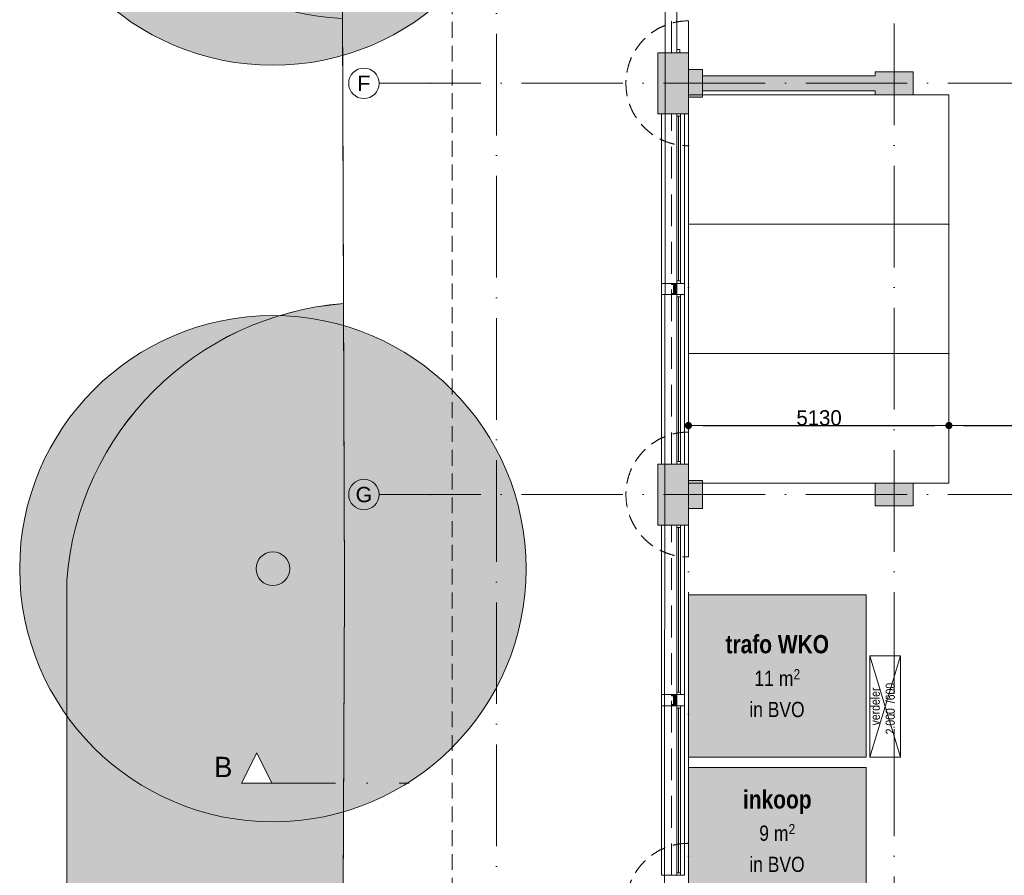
# Model space of a CAD drawing. Header units: millimetres. Extents: x -287545 to 1001608, y -673832 to 307178.
# Tile 8 of 64: x -5288 to 14101, y -59400 to -42547. Entities that reach past the tile are written whole.
import ezdxf
from ezdxf.enums import TextEntityAlignment as Align

# ---------------------------------------------------------------- set-up
doc = ezdxf.new("R2010")
doc.units = ezdxf.units.MM
doc.header["$MEASUREMENT"] = 0
for name, pattern in [('B0302', [2502.000046, 1252.000046, -625, 0, -625]), ('B0701', [468.239987, 311.999989, -156.239998]), ('B0703', [937.400007, 625, -312.400007]), ('v1', [2800, 1000, -400, 0, -400, 1000, 0]), ('Wipeout_Contour', [1000, 0, -1000])]:
    doc.linetypes.add(name, pattern=pattern)
for name, color, linetype in [('21 Buitenwanden', 7, 'Continuous'), ('21 Buitenwanden Deuren', 7, 'Continuous'), ('21 Buitenwanden Ramen', 7, 'Continuous'), ('22 NC Binnenwanden', 7, 'Continuous'), ('22 NC Binnenwanden Doorsnede-arcering', 7, 'Continuous'), ('28 Draagconstructies - Kolommen GVL', 7, 'Continuous'), ('28 Draagconstructies - Kolommen GVL Doorsnede-arcering', 7, 'Continuous'), ('28 Draagconstructies - Kolommen INT', 7, 'Continuous'), ('28 Draagconstructies - Kolommen INT Doorsnede-arcering', 7, 'Continuous'), ('41 Buitenwandafw', 7, 'Continuous'), ('41 Buitenwandafw Doorsnede-arcering', 7, 'Continuous'), ('61 Elektra', 7, 'Continuous'), ('90 Terrein bomen 2D', 7, 'Continuous'), ('90 Terrein bomen 2D 2D arcering', 7, 'Continuous'), ('90 Terrein Inrichting', 7, 'Continuous'), ('90 Terrein omgeving', 7, 'Continuous'), ('90 Terrein omgeving Afdek-arcering', 7, 'Continuous'), ('A Lijn doorsnede', 7, 'Continuous'), ('A Lijn doorsnede 2D arcering', 7, 'Continuous'), ('A Stramien', 7, 'Continuous'), ('Maatvoering 1_ 50_100', 7, 'Continuous'), ('Z Gebruiksoppervlak', 7, 'Continuous'), ('Z Gebruiksoppervlak Zone achtergrond', 7, 'Continuous'), ('Z Gebruiksoppervlak Zone omranding', 7, 'Continuous'), ('Z Gebruiksoppervlak Zone tekst', 7, 'Continuous')]:
    doc.layers.add(name, color=color, linetype=linetype)
doc.styles.add('GENERATED_STYLE_1', font='ARIALNB.TTF')
doc.styles.add('GENERATED_STYLE_2', font='ARIALN.TTF')
doc.styles.add('GENERATED_STYLE_3', font='txt')
doc.styles.add('GENERATED_STYLE_4', font='arial.ttf')
doc.dimstyles.new('GENERATED_STYLE__1', dxfattribs={"dimtxt": 300, "dimasz": 285, "dimexe": 0.18, "dimexo": 0.0625, "dimgap": 0, "dimtad": 1, "dimtih": 1, "dimtoh": 1, "dimdec": 0, "dimzin": 3, "dimdsep": 46, "dimtxsty": 'GENERATED_STYLE_3', "dimblk": 'ARROWHEAD_11', "dimblk1": 'ARROWHEAD_11', "dimblk2": 'ARROWHEAD_11', "dimcen": 0.09, "dimse1": 1, "dimse2": 1, "dimclrd": 1, "dimclre": 1, "dimclrt": 2, "dimadec": 1, "dimazin": 0, "dimtfac": 1, "dimtdec": 4, "dimtmove": 0, "dimatfit": 1, "dimfxl": 1, "dimtolj": 1, "dimtzin": 3, "dimarcsym": 0})

# ---------------------------------------------------------------- blocks, each defined once
blk = doc.blocks.new('trafo WKO_F-13_5_1', base_point=(9630, -55475))
at = {"layer": 'Z Gebruiksoppervlak Zone achtergrond', "linetype": 'Continuous', "lineweight": 0, "true_color": 0xffffff}
blk.add_hatch(color=7, dxfattribs=at).paths.add_polyline_path([(7880, -53875), (7880, -57075), (11380, -57075), (11380, -53875)])
at = {"layer": 'Z Gebruiksoppervlak Zone omranding', "color": 2, "linetype": 'Continuous', "lineweight": 0, "flags": 128}
blk.add_lwpolyline([(7880, -53875), (7880, -57075), (11380, -57075), (11380, -53875)], close=True, dxfattribs=at)
at = {"layer": 'Z Gebruiksoppervlak Zone tekst', "color": 9, "lineweight": 0, "style": 'GENERATED_STYLE_1'}
blk.add_attdef('ROOM_NAME', text='', height=360, dxfattribs=at).set_placement((9630, -54667), align=Align.TOP_CENTER)
at = {"layer": 'Z Gebruiksoppervlak Zone tekst', "color": 9, "lineweight": 0}
for tag, height, style, p in [('DUMMY_942', 360, 'GENERATED_STYLE_1', (10660, -54561)), ('DUMMY_943', 300, 'GENERATED_STYLE_2', (9180, -55277)), ('ROOM_AREA', 300, 'GENERATED_STYLE_2', (9180, -55370)), ('DUMMY_944', 300, 'GENERATED_STYLE_2', (9566, -55374)), ('DUMMY_945', 200, 'GENERATED_STYLE_2', (9952, -55339)), ('perimeterCode', 300, 'GENERATED_STYLE_2', (9080, -55984)), ('DUMMY_946', 300, 'GENERATED_STYLE_2', (9080, -55895))]:
    blk.add_attdef(tag, text='', height=height, dxfattribs=dict(at, style=style)).set_placement(p, align=Align.TOP_LEFT)
blk = doc.blocks.new('Slab_1_1', base_point=(656, -159592))
at = {"layer": '90 Terrein omgeving', "color": 253, "linetype": 'Continuous', "lineweight": 0, "true_color": 0x99a3a6, "flags": 128}
blk.add_lwpolyline([(215411, -245578, -0.147242), (192240, -262363), (150438, -281295), (123239, -288021), (89739, -297362, 0.085668), (68613, -308242), (48941, -322736, -0.136621), (37520, -326182), (4914, -326079), (4011, -228029), (3943, -216214), (631, -165388), (656, -159592), (945, -92323), (1110, -53759), (930, -3300, -0.302026), (8060, 6063), (34686, 13498, 0.321068), (40546, 23827), (38429, 60773, -0.099043), (40922, 76048)], format="xyb", dxfattribs=at)
blk.add_lwpolyline([(44725, -3850), (10025, -3850), (10025, -7810), (4250, -7810), (4250, -24810), (7443, -24810), (7382, -84300)], dxfattribs=at)
blk = doc.blocks.new('Parkeerplaatsen 27 KM_3')
at = {"layer": '90 Terrein Inrichting', "color": 255, "linetype": 'Continuous', "lineweight": 0}
for p, q in [((2550, 5130), (0, 5130)), ((0, 5130), (0, 0)), ((5100, 5130), (2550, 5130)), ((2550, 5130), (2550, 0)), ((0, 0), (2550, 0)), ((2550, 0), (5100, 0))]:
    blk.add_line(p, q, dxfattribs=at)
at = {"layer": '90 Terrein Inrichting', "color": 255, "linetype": 'Continuous', "lineweight": 0, "flags": 128}
blk.add_lwpolyline([(5100, 0), (7650, 0), (7650, 5130), (5100, 5130)], close=True, dxfattribs=at)
at = {"layer": '90 Terrein Inrichting', "color": 255, "linetype": 'Continuous', "lineweight": 0}
for p in [(2550, 0), (5100, 0)]:
    blk.add_point(p, dxfattribs=at)
blk = doc.blocks.new('Mesh_12_1', base_point=(-4362, -153631))
at = {"layer": '90 Terrein omgeving Afdek-arcering', "linetype": 'Continuous', "lineweight": 0, "true_color": 0xb9d3a7}
blk.add_hatch(color=9, dxfattribs=at).paths.add_polyline_path([(-4362, -153631, 0.421875), (656, -159592), (1072, -62725), (1110, -53759), (1090, -48140, 0.370425), (-4362, -53592), (-4362, -62725)])
at = {"layer": '90 Terrein omgeving', "color": 252, "linetype": 'Continuous', "lineweight": 0, "true_color": 0x969696, "flags": 128}
blk.add_lwpolyline([(-4362, -153631, 0.421875), (656, -159592), (1072, -62725), (1110, -53759), (1090, -48140, 0.370425), (-4362, -53592), (-4362, -62725)], format="xyb", close=True, dxfattribs=at)
blk = doc.blocks.new('Slab_2_1', base_point=(-287545, -189663))
at = {"layer": '90 Terrein omgeving', "color": 253, "linetype": 'Continuous', "lineweight": 0, "true_color": 0x99a3a6, "flags": 128}
blk.add_lwpolyline([(-316, -214370), (-4362, -176953), (-4362, -170381, -0.421676), (631, -165388), (656, -159592, -0.421875), (-4362, -153631), (-4362, -62725), (-4362, -53592, -0.370425), (1090, -48140), (1070, -42522, -0.376698), (-4362, -37214), (-4362, 41, -0.148038), (-1851, 9411), (15201, 38947, 0.221308), (17724, 51556), (17229, 52902, 0.034784), (24222, 66716, 0.076805)], format="xyb", dxfattribs=at)
blk = doc.blocks.new('Wall_27_1', base_point=(8155, -43800))
at = {"layer": '22 NC Binnenwanden Doorsnede-arcering', "linetype": 'Continuous', "lineweight": 0}
blk.add_hatch(color=251, dxfattribs=at).paths.add_polyline_path([(8155, -43950), (11555, -43950), (11555, -43650), (8155, -43650)])
at = {"layer": '22 NC Binnenwanden', "color": 1, "linetype": 'Continuous', "lineweight": 0, "flags": 128}
for points in [[(11555, -43650), (8155, -43650)], [(8155, -43950), (11555, -43950)]]:
    blk.add_lwpolyline(points, dxfattribs=at)
blk = doc.blocks.new('Simple Window Opening')
at = {"layer": '21 Buitenwanden Ramen', "color": 9, "linetype": 'Continuous', "lineweight": 0}
for p, q in [((-110, 300), (-110, 200)), ((-110, 300), (110, 300)), ((-110, 200), (-110, -150)), ((110, 300), (110, 200)), ((110, 200), (110, -150)), ((-110, -150), (110, -150))]:
    blk.add_line(p, q, dxfattribs=at)
blk = doc.blocks.new('DV2 27')
at = {"layer": '21 Buitenwanden Deuren', "color": 9, "linetype": 'Continuous', "lineweight": 0}
for p, q in [((-3450, 300), (-3450, 200)), ((-3450, 200), (-3450, 0)), ((3450, 300), (3450, 200)), ((3450, 200), (3450, 0)), ((-3450, 0), (-3450, -60)), ((-3450, 0), (-3450, -60)), ((3450, 0), (3450, -60)), ((3450, 0), (3450, -60)), ((-3450, -60), (-3450, -150)), ((3450, -60), (3450, -150))]:
    blk.add_line(p, q, dxfattribs=at)
at = {"layer": '21 Buitenwanden Deuren', "color": 1, "linetype": 'Continuous', "lineweight": 0}
for p, q in [((-3385, 0), (-3450, 0)), ((-3450, 0), (-3450, -60)), ((-3385, -60), (-3385, 0)), ((-1693, 0), (-3385, 0)), ((-1693, 0), (0, 0)), ((1693, 0), (0, 0)), ((1693, 0), (3385, 0)), ((3450, 0), (3385, 0)), ((3385, 0), (3385, -60)), ((3450, -60), (3450, 0)), ((-3450, -60), (-3385, -60)), ((3385, -60), (3450, -60))]:
    blk.add_line(p, q, dxfattribs=at)
blk = doc.blocks.new('Wall_75_1', base_point=(7800, -43200))
at = {"layer": '21 Buitenwanden', "color": 9, "linetype": 'Continuous', "lineweight": 0}
for p, q in [((7350, -36300), (7450, -36300)), ((7450, -36300), (7650, -36300)), ((7650, -36300), (7710, -36300)), ((7710, -36300), (7800, -36300)), ((7350, -43200), (7450, -43200)), ((7450, -43200), (7650, -43200)), ((7650, -43200), (7710, -43200)), ((7710, -43200), (7800, -43200))]:
    blk.add_line(p, q, dxfattribs=at)
at = {"layer": '21 Buitenwanden Deuren', "color": 1, "linetype": 'Continuous', "lineweight": 0, "zscale": 1000, "rotation": 89.99999999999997}
blk.add_blockref('DV2 27', (7650, -39750), dxfattribs=at)
at = {"layer": '21 Buitenwanden Ramen', "color": 1, "linetype": 'Continuous', "lineweight": 0, "zscale": 1000, "rotation": 89.99999999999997}
blk.add_blockref('Simple Window Opening', (7650, -39750), dxfattribs=at)
blk = doc.blocks.new('R1 27')
at = {"layer": '21 Buitenwanden Ramen', "color": 9, "linetype": 'Continuous', "lineweight": 0}
for p, q in [((-1670, 78), (1670, 78)), ((-1670, 0), (-1670, 78)), ((-1670, -72), (-1670, 0)), ((-1670, -72), (-1670, 0)), ((1670, 0), (1670, 78)), ((1670, -72), (1670, 0)), ((1670, -72), (1670, 0)), ((-1670, -272), (-1670, -72)), ((1670, -272), (1670, -72)), ((-1670, -372), (-1670, -272)), ((-1670, -372), (1670, -372)), ((1670, -372), (1670, -272))]:
    blk.add_line(p, q, dxfattribs=at)
at = {"layer": '21 Buitenwanden Ramen', "color": 1, "linetype": 'Continuous', "lineweight": 0}
for p, q in [((-1670, 0), (-1622, 0)), ((-1622, 0), (-1622, -72)), ((1622, -72), (1622, 0)), ((1622, 0), (1670, 0)), ((-1622, -72), (-1670, -72)), ((1670, -72), (1622, -72))]:
    blk.add_line(p, q, dxfattribs=at)
at = {"layer": '21 Buitenwanden Ramen', "color": 2, "linetype": 'Continuous', "lineweight": 0}
for p, q in [((-1622, 0), (1622, 0)), ((-1622, -36), (1622, -36)), ((1622, -72), (-1622, -72))]:
    blk.add_line(p, q, dxfattribs=at)
blk = doc.blocks.new('Wall_76_1', base_point=(7800, -51300))
at = {"layer": '21 Buitenwanden', "color": 9, "linetype": 'Continuous', "lineweight": 0}
for p, q in [((7350, -44400), (7450, -44400)), ((7450, -44400), (7650, -44400)), ((7650, -44400), (7722, -44400)), ((7722, -44400), (7800, -44400)), ((7350, -51300), (7450, -51300)), ((7450, -51300), (7650, -51300)), ((7650, -51300), (7722, -51300)), ((7722, -51300), (7800, -51300))]:
    blk.add_line(p, q, dxfattribs=at)
at = {"layer": '21 Buitenwanden Ramen', "color": 1, "linetype": 'Continuous', "lineweight": 0, "zscale": 1000}
for name, p, rotation in [('R1 27', (7722, -46070), 269.9999999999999), ('Simple Window Opening', (7650, -47850), 89.99999999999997), ('R1 27', (7722, -49630), 269.9999999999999)]:
    blk.add_blockref(name, p, dxfattribs=dict(at, rotation=rotation))
blk = doc.blocks.new('Wall_77_1', base_point=(7800, -59400))
at = {"layer": '21 Buitenwanden', "color": 9, "linetype": 'Continuous', "lineweight": 0}
for p, q in [((7350, -52500), (7450, -52500)), ((7450, -52500), (7650, -52500)), ((7650, -52500), (7722, -52500)), ((7722, -52500), (7800, -52500)), ((7350, -59400), (7450, -59400)), ((7450, -59400), (7650, -59400)), ((7650, -59400), (7722, -59400)), ((7722, -59400), (7800, -59400))]:
    blk.add_line(p, q, dxfattribs=at)
at = {"layer": '21 Buitenwanden Ramen', "color": 1, "linetype": 'Continuous', "lineweight": 0, "zscale": 1000}
for name, p, rotation in [('R1 27', (7722, -54170), 269.9999999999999), ('Simple Window Opening', (7650, -55950), 89.99999999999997), ('R1 27', (7722, -57730), 269.9999999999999)]:
    blk.add_blockref(name, p, dxfattribs=dict(at, rotation=rotation))
blk = doc.blocks.new('Column_3_1', base_point=(7650, -47850))
at = {"layer": '41 Buitenwandafw Doorsnede-arcering', "linetype": 'Continuous', "lineweight": 0, "true_color": 0x323232}
for points in [[(7650, -47740), (7550, -47745), (7550, -47763), (7587, -47768), (7587, -47932), (7550, -47937), (7550, -47955), (7650, -47960), (7650, -47958), (7552, -47953), (7552, -47939), (7589, -47934), (7589, -47766), (7552, -47761), (7552, -47747), (7650, -47742)], [(7552, -47953), (7650, -47958), (7650, -47742), (7552, -47747), (7552, -47761), (7589, -47766), (7589, -47934), (7552, -47939)]]:
    blk.add_hatch(color=250, dxfattribs=at).paths.add_polyline_path(points)
at = {"layer": '41 Buitenwandafw', "color": 2, "linetype": 'Continuous', "lineweight": 0, "flags": 128}
for points in [[(7650, -47742), (7650, -47740), (7550, -47745), (7550, -47763), (7587, -47768), (7587, -47932), (7550, -47937), (7550, -47955), (7650, -47960), (7650, -47958)], [(7650, -47958), (7650, -47742)]]:
    blk.add_lwpolyline(points, dxfattribs=at)
blk = doc.blocks.new('Column_4_1', base_point=(7650, -47850))
at = {"layer": '41 Buitenwandafw Doorsnede-arcering', "linetype": 'Continuous', "lineweight": 0, "true_color": 0x323232}
for points in [[(7650, -47740), (7550, -47745), (7550, -47763), (7587, -47768), (7587, -47932), (7550, -47937), (7550, -47955), (7650, -47960), (7650, -47958), (7552, -47953), (7552, -47939), (7589, -47934), (7589, -47766), (7552, -47761), (7552, -47747), (7650, -47742)], [(7552, -47953), (7650, -47958), (7650, -47742), (7552, -47747), (7552, -47761), (7589, -47766), (7589, -47934), (7552, -47939)]]:
    blk.add_hatch(color=250, dxfattribs=at).paths.add_polyline_path(points)
at = {"layer": '41 Buitenwandafw', "color": 2, "linetype": 'Continuous', "lineweight": 0, "flags": 128}
for points in [[(7650, -47742), (7650, -47740), (7550, -47745), (7550, -47763), (7587, -47768), (7587, -47932), (7550, -47937), (7550, -47955), (7650, -47960), (7650, -47958)], [(7650, -47958), (7650, -47742)]]:
    blk.add_lwpolyline(points, dxfattribs=at)
blk = doc.blocks.new('Column_6_1', base_point=(7650, -55950))
at = {"layer": '41 Buitenwandafw Doorsnede-arcering', "linetype": 'Continuous', "lineweight": 0, "true_color": 0x323232}
for points in [[(7650, -55840), (7550, -55845), (7550, -55863), (7587, -55868), (7587, -56032), (7550, -56037), (7550, -56055), (7650, -56060), (7650, -56058), (7552, -56053), (7552, -56039), (7589, -56034), (7589, -55866), (7552, -55861), (7552, -55847), (7650, -55842)], [(7552, -56053), (7650, -56058), (7650, -55842), (7552, -55847), (7552, -55861), (7589, -55866), (7589, -56034), (7552, -56039)]]:
    blk.add_hatch(color=250, dxfattribs=at).paths.add_polyline_path(points)
at = {"layer": '41 Buitenwandafw', "color": 2, "linetype": 'Continuous', "lineweight": 0, "flags": 128}
for points in [[(7650, -55842), (7650, -55840), (7550, -55845), (7550, -55863), (7587, -55868), (7587, -56032), (7550, -56037), (7550, -56055), (7650, -56060), (7650, -56058)], [(7650, -56058), (7650, -55842)]]:
    blk.add_lwpolyline(points, dxfattribs=at)
blk = doc.blocks.new('Column_7_1', base_point=(7650, -55950))
at = {"layer": '41 Buitenwandafw Doorsnede-arcering', "linetype": 'Continuous', "lineweight": 0, "true_color": 0x323232}
for points in [[(7650, -55840), (7550, -55845), (7550, -55863), (7587, -55868), (7587, -56032), (7550, -56037), (7550, -56055), (7650, -56060), (7650, -56058), (7552, -56053), (7552, -56039), (7589, -56034), (7589, -55866), (7552, -55861), (7552, -55847), (7650, -55842)], [(7552, -56053), (7650, -56058), (7650, -55842), (7552, -55847), (7552, -55861), (7589, -55866), (7589, -56034), (7552, -56039)]]:
    blk.add_hatch(color=250, dxfattribs=at).paths.add_polyline_path(points)
at = {"layer": '41 Buitenwandafw', "color": 2, "linetype": 'Continuous', "lineweight": 0, "flags": 128}
for points in [[(7650, -55842), (7650, -55840), (7550, -55845), (7550, -55863), (7587, -55868), (7587, -56032), (7550, -56037), (7550, -56055), (7650, -56060), (7650, -56058)], [(7650, -56058), (7650, -55842)]]:
    blk.add_lwpolyline(points, dxfattribs=at)
blk = doc.blocks.new('2D Boom plattegrond 27_5')
at = {"layer": '90 Terrein bomen 2D 2D arcering', "linetype": 'Continuous', "lineweight": 0, "true_color": 0x2c3330}
blk.add_hatch(color=250, dxfattribs=at).paths.add_polyline_path([(4986, 0, 1), (-4986, 0, 1)])
at = {"layer": '90 Terrein bomen 2D', "color": 75, "linetype": 'Continuous', "lineweight": 0, "true_color": 0x728c62}
for radius in [4986, 332]:
    blk.add_circle((0, 0), radius, dxfattribs=at)
blk = doc.blocks.new('Beam_11_1', base_point=(7650, -43200))
at = {"layer": '41 Buitenwandafw', "color": 9, "linetype": 'B0703', "lineweight": 0}
for p, q in [((7550, -43200), (7550, -36300)), ((7650, -36300), (7550, -36300)), ((7650, -43200), (7650, -36300)), ((7650, -43200), (7550, -43200))]:
    blk.add_line(p, q, dxfattribs=at)
blk = doc.blocks.new('Beam_12_1', base_point=(7650, -51300))
at = {"layer": '41 Buitenwandafw', "color": 9, "linetype": 'B0703', "lineweight": 0}
for p, q in [((7550, -51300), (7550, -44400)), ((7650, -44400), (7550, -44400)), ((7650, -51300), (7650, -44400)), ((7650, -51300), (7550, -51300))]:
    blk.add_line(p, q, dxfattribs=at)
blk = doc.blocks.new('Beam_13_1', base_point=(7650, -59400))
at = {"layer": '41 Buitenwandafw', "color": 9, "linetype": 'B0703', "lineweight": 0}
for p, q in [((7550, -59400), (7550, -52500)), ((7650, -52500), (7550, -52500)), ((7650, -59400), (7650, -52500)), ((7650, -59400), (7550, -59400))]:
    blk.add_line(p, q, dxfattribs=at)
blk = doc.blocks.new('*T515')
at = {"layer": '61 Elektra', "color": 252, "lineweight": 0, "true_color": 0x969696, "insert": (0, 0.055), "char_height": 0.18, "width": 1.2, "attachment_point": 8, "line_spacing_factor": 0.984555, "style": 'GENERATED_STYLE_2'}
blk.add_mtext('\\A1;{\\pqc;\\pt0;\\fArial Narrow|b0|i0|c0|p0;\\W1.000000;verdeler 2.000\\fArial Narrow|b0|i0|c0|p0;\\W1.000000;\\A1{\\H.66x;\\S^  ;}\\fArial Narrow|b0|i0|c0|p0;\\W1.000000; /600\\fArial Narrow|b0|i0|c0|p0;\\W1.000000;\\A1{\\H.66x;\\S^  ;}\\fArial Narrow|b0|i0|c0|p0;\\W1.000000;\\fArial Narrow|b0|i0|c0|p0;\\W1.000000;\\A1{\\H.66x;\\S^  ;}}', dxfattribs=at)
blk = doc.blocks.new('Symbool plafondopening 27_3')
at = {"layer": '61 Elektra', "color": 252, "linetype": 'Continuous', "lineweight": 0, "true_color": 0x969696}
for p, q in [((0, 0), (2000, 600)), ((0, 600), (2000, 0))]:
    blk.add_line(p, q, dxfattribs=at)
at = {"layer": '61 Elektra', "color": 252, "linetype": 'Continuous', "lineweight": 0, "true_color": 0x969696, "flags": 128}
blk.add_lwpolyline([(2000, 0), (2000, 600), (0, 600), (0, 0)], close=True, dxfattribs=at)
at = {"layer": '61 Elektra', "color": 252, "lineweight": 0, "true_color": 0x969696, "xscale": -1000, "yscale": 1000, "zscale": 1000}
blk.add_blockref('*T515', (1000, 3.529), dxfattribs=at)
blk = doc.blocks.new('ARROWHEAD_11')
at = {"color": 0, "linetype": 'Continuous', "lineweight": 0}
blk.add_line((0, 0), (-1, 0), dxfattribs=at)
at = {"color": 0, "linetype": 'Continuous', "lineweight": 0, "const_width": 0.25, "flags": 128}
blk.add_lwpolyline([(-0.125, 0, 1), (0.125, 0, 1)], format="xyb", close=True, dxfattribs=at)
blk = doc.blocks.new('*D516')
at = {"layer": 'Defpoints', "color": 0, "linetype": 'Continuous', "transparency": 16777216}
for p in [(13010, -44025), (13010, -50541), (7880, -51625)]:
    blk.add_point(p, dxfattribs=at)
at = {"layer": 'Maatvoering 1_ 50_100', "color": 1, "linetype": 'Continuous', "lineweight": -2, "transparency": 16777216}
blk.add_line((8165, -50541), (12725, -50541), dxfattribs=at)
at = {"layer": 'Maatvoering 1_ 50_100', "color": 1, "linetype": 'Continuous', "lineweight": -2, "transparency": 16777216, "xscale": 285, "yscale": 285, "zscale": 285, "rotation": 180}
blk.add_blockref('ARROWHEAD_11', (7880, -50541), dxfattribs=at)
at = {"layer": 'Maatvoering 1_ 50_100', "color": 1, "linetype": 'Continuous', "lineweight": -2, "transparency": 16777216, "xscale": 285, "yscale": 285, "zscale": 285}
blk.add_blockref('ARROWHEAD_11', (13010, -50541), dxfattribs=at)
at = {"layer": 'Maatvoering 1_ 50_100', "color": 2, "linetype": 'Continuous', "lineweight": 0, "transparency": 16777216, "insert": (10453, -50391), "char_height": 300, "attachment_point": 5, "style": 'GENERATED_STYLE_3'}
blk.add_mtext('\\A1;5130', dxfattribs=at)
blk = doc.blocks.new('*D518')
at = {"layer": 'Defpoints', "color": 0, "linetype": 'Continuous', "transparency": 16777216}
for p in [(13010, -44025), (18950, -50541), (18950, -51556)]:
    blk.add_point(p, dxfattribs=at)
at = {"layer": 'Maatvoering 1_ 50_100', "color": 1, "linetype": 'Continuous', "lineweight": -2, "transparency": 16777216}
blk.add_line((13295, -50541), (18665, -50541), dxfattribs=at)
at = {"layer": 'Maatvoering 1_ 50_100', "color": 1, "linetype": 'Continuous', "lineweight": -2, "transparency": 16777216, "xscale": 285, "yscale": 285, "zscale": 285, "rotation": 180}
blk.add_blockref('ARROWHEAD_11', (13010, -50541), dxfattribs=at)
at = {"layer": 'Maatvoering 1_ 50_100', "color": 1, "linetype": 'Continuous', "lineweight": -2, "transparency": 16777216, "xscale": 285, "yscale": 285, "zscale": 285}
blk.add_blockref('ARROWHEAD_11', (18950, -50541), dxfattribs=at)
at = {"layer": 'Maatvoering 1_ 50_100', "color": 2, "linetype": 'Continuous', "lineweight": 0, "transparency": 16777216, "insert": (15922, -50391), "char_height": 300, "attachment_point": 5, "style": 'GENERATED_STYLE_3'}
blk.add_mtext('\\A1;5940', dxfattribs=at)
blk = doc.blocks.new('Cutting Plane_2_1', base_point=(-620, -57586))
at = {"layer": 'A Lijn doorsnede', "color": 9, "linetype": 'B0302', "lineweight": 0}
blk.add_line((-320, -57586), (2380, -57586), dxfattribs=at)
at = {"layer": 'A Lijn doorsnede', "color": 2, "lineweight": 0, "insert": (-1100, -57466), "char_height": 400, "attachment_point": 9, "style": 'GENERATED_STYLE_3'}
blk.add_mtext('\\A1;{\\pqr;\\pt0;\\fFavorit Std Light|b0|i0|c0|p0;\\W1.000000;B}', dxfattribs=at)
at = {"color": 254, "linetype": 'Wipeout_Contour', "lineweight": 0, "ltscale": 172170.69652}
blk.add_wipeout([(-920, -57586), (-320, -57586), (-620, -56986)], dxfattribs=at).dxf.layer = 'A Lijn doorsnede 2D arcering'
at = {"layer": 'A Lijn doorsnede', "color": 2, "linetype": 'Continuous', "lineweight": 0, "flags": 128}
blk.add_lwpolyline([(-920, -57586), (-320, -57586), (-620, -56986)], close=True, dxfattribs=at)
blk = doc.blocks.new('Wall_176_1', base_point=(7880, -43750))
at = {"layer": '21 Buitenwanden', "color": 9, "linetype": 'B0701', "lineweight": 0, "flags": 128}
for points in [[(7880, -43794), (7880, -42570)], [(7880, -43806), (7880, -45030)]]:
    blk.add_lwpolyline(points, dxfattribs=at)
at = {"layer": '21 Buitenwanden', "color": 9, "linetype": 'B0701', "lineweight": 0}
for radius in [1230, 5.55]:
    blk.add_arc((7880, -43800), radius, 90, 270, dxfattribs=at)
blk = doc.blocks.new('Wall_177_1', base_point=(7880, -51850))
at = {"layer": '21 Buitenwanden', "color": 9, "linetype": 'B0701', "lineweight": 0, "flags": 128}
for points in [[(7880, -51894), (7880, -50670)], [(7880, -51906), (7880, -53130)]]:
    blk.add_lwpolyline(points, dxfattribs=at)
at = {"layer": '21 Buitenwanden', "color": 9, "linetype": 'B0701', "lineweight": 0}
for radius in [1230, 5.55]:
    blk.add_arc((7880, -51900), radius, 90, 270, dxfattribs=at)
blk = doc.blocks.new('Wall_178_1', base_point=(7880, -59950))
at = {"layer": '21 Buitenwanden', "color": 9, "linetype": 'B0701', "lineweight": 0, "flags": 128}
for points in [[(7880, -59994), (7880, -58770)], [(7880, -60006), (7880, -61230)]]:
    blk.add_lwpolyline(points, dxfattribs=at)
at = {"layer": '21 Buitenwanden', "color": 9, "linetype": 'B0701', "lineweight": 0}
for radius in [1230, 5.55]:
    blk.add_arc((7880, -60000), radius, 90, 270, dxfattribs=at)
blk = doc.blocks.new('Column_85_1', base_point=(11930, -51900))
at = {"layer": '28 Draagconstructies - Kolommen INT Doorsnede-arcering', "linetype": 'Continuous', "lineweight": 0, "true_color": 0x323232}
blk.add_hatch(color=250, dxfattribs=at).paths.add_polyline_path([(11555, -52125), (12305, -52125), (12305, -51675), (11555, -51675)])
at = {"layer": '28 Draagconstructies - Kolommen INT', "color": 5, "linetype": 'Continuous', "lineweight": 0, "flags": 128}
blk.add_lwpolyline([(11555, -52125), (12305, -52125), (12305, -51675), (11555, -51675)], close=True, dxfattribs=at)
blk = doc.blocks.new('Column_93_1', base_point=(11930, -43800))
at = {"layer": '28 Draagconstructies - Kolommen INT Doorsnede-arcering', "linetype": 'Continuous', "lineweight": 0, "true_color": 0x323232}
blk.add_hatch(color=250, dxfattribs=at).paths.add_polyline_path([(11555, -43650), (11555, -43950), (11555, -44025), (12305, -44025), (12305, -43575), (11555, -43575)])
at = {"layer": '28 Draagconstructies - Kolommen INT', "color": 5, "linetype": 'Continuous', "lineweight": 0, "flags": 128}
blk.add_lwpolyline([(11555, -43950), (11555, -44025), (12305, -44025), (12305, -43575), (11555, -43575), (11555, -43650)], dxfattribs=at)
blk = doc.blocks.new('Column_121_1', base_point=(7880, -43800))
at = {"layer": '28 Draagconstructies - Kolommen GVL Doorsnede-arcering', "linetype": 'Continuous', "lineweight": 0, "true_color": 0x323232}
for points in [[(7275, -44400), (7880, -44400), (7880, -44300), (7380, -44300), (7380, -43300), (7880, -43300), (7880, -43200), (7275, -43200)], [(7380, -43300), (7380, -44300), (7880, -44300), (7880, -44075), (7605, -44075), (7605, -43525), (7880, -43525), (7880, -43300)], [(7605, -43525), (7605, -44075), (7880, -44075), (8155, -44075), (8155, -43950), (8155, -43650), (8155, -43525), (7880, -43525)], [(8155, -43950), (8155, -43650)]]:
    blk.add_hatch(color=250, dxfattribs=at).paths.add_polyline_path(points)
at = {"layer": '28 Draagconstructies - Kolommen GVL', "color": 2, "linetype": 'Continuous', "lineweight": 0, "flags": 128}
for points in [[(7880, -43300), (7880, -43200), (7275, -43200), (7275, -44400), (7880, -44400), (7880, -44300)], [(7880, -43525), (7880, -43300)], [(8155, -43650), (8155, -43525), (7880, -43525)], [(8155, -43650), (8155, -43950)], [(7880, -44075), (8155, -44075), (8155, -43950)], [(7880, -44300), (7880, -44075)]]:
    blk.add_lwpolyline(points, dxfattribs=at)
blk = doc.blocks.new('Column_122_1', base_point=(7880, -51900))
at = {"layer": '28 Draagconstructies - Kolommen GVL Doorsnede-arcering', "linetype": 'Continuous', "lineweight": 0, "true_color": 0x323232}
for points in [[(7275, -52500), (7880, -52500), (7880, -52400), (7380, -52400), (7380, -51400), (7880, -51400), (7880, -51300), (7275, -51300)], [(7380, -51400), (7380, -52400), (7880, -52400), (7880, -52175), (7605, -52175), (7605, -51625), (7880, -51625), (7880, -51400)], [(7605, -52175), (7880, -52175), (8155, -52175), (8155, -51625), (7880, -51625), (7605, -51625)]]:
    blk.add_hatch(color=250, dxfattribs=at).paths.add_polyline_path(points)
at = {"layer": '28 Draagconstructies - Kolommen GVL', "color": 2, "linetype": 'Continuous', "lineweight": 0, "flags": 128}
for points in [[(7880, -51400), (7880, -51300), (7275, -51300), (7275, -52500), (7880, -52500), (7880, -52400)], [(7880, -51625), (7880, -51400)], [(7880, -52175), (8155, -52175), (8155, -51625), (7880, -51625)], [(7880, -52400), (7880, -52175)]]:
    blk.add_lwpolyline(points, dxfattribs=at)
blk = doc.blocks.new('Standard grid marker')
at = {"layer": 'A Stramien', "color": 9, "linetype": 'v1', "lineweight": 0, "true_color": 0xc8c8c8}
for q in [(0, 0), (77736, 0)]:
    blk.add_line((1000, 0), q, dxfattribs=at)
at = {"layer": 'A Stramien', "color": 252, "linetype": 'Continuous', "lineweight": 0, "true_color": 0x969696, "flags": 128}
blk.add_lwpolyline([(0, 0, 1), (-600, 0, 1)], format="xyb", close=True, dxfattribs=at)
at = {"layer": 'A Stramien', "color": 9, "linetype": 'v1', "lineweight": 0, "true_color": 0xc8c8c8}
blk.add_point((1000, 0), dxfattribs=at)
blk.add_point((1000, 0), dxfattribs=at)
at = {"layer": 'A Stramien', "color": 252, "lineweight": 0, "true_color": 0x969696, "style": 'GENERATED_STYLE_4'}
blk.add_attdef('AC_MarkerText_1', text='', height=300, dxfattribs=at).set_placement((-300, 150), align=Align.TOP_CENTER)
blk = doc.blocks.new('Standard grid marker_4')
at = {"layer": 'A Stramien', "color": 9, "linetype": 'v1', "lineweight": 0, "true_color": 0xc8c8c8}
blk.add_line((1000, 0), (53827, 0), dxfattribs=at)
at = {"layer": 'A Stramien', "color": 252, "lineweight": 0, "true_color": 0x969696, "style": 'GENERATED_STYLE_4'}
blk.add_attdef('AC_MarkerText_1', text='', height=300, rotation=270, dxfattribs=at).set_placement((-81, -69), align=Align.TOP_CENTER)
blk = doc.blocks.new('Standard grid marker_9')
at = {"layer": 'A Stramien', "color": 9, "linetype": 'v1', "lineweight": 0, "true_color": 0xc8c8c8}
blk.add_line((1000, 0), (78292, 0), dxfattribs=at)
at = {"layer": 'A Stramien', "color": 252, "lineweight": 0, "true_color": 0x969696, "style": 'GENERATED_STYLE_4'}
for tag, p in [('AC_MarkerText_1_0', (-81, -69)), ('AC_MarkerText_1_1', (79810, -69))]:
    blk.add_attdef(tag, text='', height=300, rotation=270, dxfattribs=at).set_placement(p, align=Align.TOP_CENTER)
blk = doc.blocks.new('inkoop_F-13_28_1', base_point=(9630, -58525))
at = {"layer": 'Z Gebruiksoppervlak Zone achtergrond', "linetype": 'Continuous', "lineweight": 0, "true_color": 0xffffff}
blk.add_hatch(color=7, dxfattribs=at).paths.add_polyline_path([(7880, -57275), (7880, -59775), (11380, -59775), (11380, -57275)])
at = {"layer": 'Z Gebruiksoppervlak Zone omranding', "color": 2, "linetype": 'Continuous', "lineweight": 0, "flags": 128}
blk.add_lwpolyline([(7880, -57275), (7880, -59775), (11380, -59775), (11380, -57275)], close=True, dxfattribs=at)
at = {"layer": 'Z Gebruiksoppervlak Zone tekst', "color": 9, "lineweight": 0, "style": 'GENERATED_STYLE_1'}
blk.add_attdef('ROOM_NAME', text='', height=360, dxfattribs=at).set_placement((9630, -57724), align=Align.TOP_CENTER)
at = {"layer": 'Z Gebruiksoppervlak Zone tekst', "color": 9, "lineweight": 0}
for tag, height, style, p in [('DUMMY_942', 360, 'GENERATED_STYLE_1', (10313, -57611)), ('DUMMY_943', 300, 'GENERATED_STYLE_2', (9276, -58327)), ('DUMMY_944', 300, 'GENERATED_STYLE_2', (9276, -58420)), ('DUMMY_945', 300, 'GENERATED_STYLE_2', (9469, -58424)), ('DUMMY_946', 200, 'GENERATED_STYLE_2', (9855, -58389)), ('DUMMY_947', 300, 'GENERATED_STYLE_2', (9080, -58945)), ('perimeterCode', 300, 'GENERATED_STYLE_2', (9080, -59034))]:
    blk.add_attdef(tag, text='', height=height, dxfattribs=dict(at, style=style)).set_placement(p, align=Align.TOP_LEFT)

msp = doc.modelspace()

# ---------------------------------------------------------------- linework, layer by layer
at = {"color": 4, "linetype": 'B0701', "lineweight": 0}
msp.add_lwpolyline([(53030, -35100), (3230, -35100), (3230, -76800), (53030, -76800)], close=True, dxfattribs=at)
at = {"layer": 'Z Gebruiksoppervlak Zone omranding', "color": 253, "linetype": 'Continuous', "lineweight": 0, "true_color": 0x99a3a6, "flags": 128}
msp.add_lwpolyline([(7880, -53875), (7880, -57075), (11380, -57075), (11380, -53875)], close=True, dxfattribs=at)

# ---------------------------------------------------------------- block references
at = {"layer": '21 Buitenwanden', "color": 1, "lineweight": 0}
for name, p in [('Wall_75_1', (7800, -43200)), ('Wall_176_1', (7880, -43750)), ('Wall_76_1', (7800, -51300)), ('Wall_177_1', (7880, -51850)), ('Wall_77_1', (7800, -59400)), ('Wall_178_1', (7880, -59950))]:
    msp.add_blockref(name, p, dxfattribs=at)
at = {"layer": '22 NC Binnenwanden', "color": 1, "lineweight": 0}
msp.add_blockref('Wall_27_1', (8155.4, -43800), dxfattribs=at)
at = {"layer": '28 Draagconstructies - Kolommen GVL', "color": 3, "lineweight": 0}
for name, p in [('Column_121_1', (7880.4, -43800)), ('Column_122_1', (7880.4, -51900))]:
    msp.add_blockref(name, p, dxfattribs=at)
at = {"layer": '28 Draagconstructies - Kolommen INT', "color": 5, "lineweight": 0}
for name, p in [('Column_93_1', (11930, -43800)), ('Column_85_1', (11930, -51900))]:
    msp.add_blockref(name, p, dxfattribs=at)
at = {"layer": '41 Buitenwandafw', "color": 9, "lineweight": 0}
for name, p in [('Beam_11_1', (7650, -43200)), ('Beam_12_1', (7650, -51300)), ('Beam_13_1', (7650, -59400))]:
    msp.add_blockref(name, p, dxfattribs=at)
at = {"layer": '41 Buitenwandafw', "color": 3, "lineweight": 0}
for name, p in [('Column_3_1', (7650, -47850)), ('Column_4_1', (7650, -47850)), ('Column_6_1', (7650, -55950)), ('Column_7_1', (7650, -55950))]:
    msp.add_blockref(name, p, dxfattribs=at)
at = {"layer": '61 Elektra', "color": 1, "linetype": 'B0703', "lineweight": 0, "xscale": -1, "zscale": 1000, "rotation": 90}
msp.add_blockref('Symbool plafondopening 27_3', (12055, -55075), dxfattribs=at)
at = {"layer": '90 Terrein bomen 2D', "color": 253, "linetype": 'Continuous', "lineweight": 0, "true_color": 0x99a3a6, "zscale": 1000}
for p in [(-302, -38459), (-302, -53360.6)]:
    msp.add_blockref('2D Boom plattegrond 27_5', p, dxfattribs=at)
at = {"layer": '90 Terrein Inrichting', "color": 1, "linetype": 'Continuous', "lineweight": 0, "xscale": -1, "zscale": 1000, "rotation": 90}
msp.add_blockref('Parkeerplaatsen 27 KM_3', (13010.3, -44025), dxfattribs=at)
at = {"layer": '90 Terrein omgeving', "color": 253, "linetype": 'Continuous', "lineweight": 0, "true_color": 0x99a3a6}
for name, p in [('Slab_2_1', (-287544.7, -189663.2)), ('Slab_1_1', (655.9, -159592.5))]:
    msp.add_blockref(name, p, dxfattribs=at)
at = {"layer": '90 Terrein omgeving', "color": 252, "lineweight": 0, "true_color": 0x969696}
msp.add_blockref('Mesh_12_1', (-4362.2, -153630.6), dxfattribs=at)
at = {"layer": 'A Stramien', "color": 1, "linetype": 'Continuous', "lineweight": 0, "zscale": 1000}
for p, values in [((1790.4, -43800), {'AC_MarkerText_1': 'F'}), ((1790.4, -51900), {'AC_MarkerText_1': 'G'})]:
    msp.add_blockref('Standard grid marker', p, dxfattribs=at).add_auto_attribs(values)
at = {"layer": 'Z Gebruiksoppervlak', "color": 2, "linetype": 'Continuous', "lineweight": 0}
msp.add_blockref('trafo WKO_F-13_5_1', (9630, -55475), dxfattribs=at).add_auto_attribs({'ROOM_NAME': 'trafo WKO', 'ROOM_AREA': '11', 'perimeterCode': 'in BVO', 'DUMMY_944': ' m', 'DUMMY_945': '2'})

# ---------------------------------------------------------------- dimensions: what is measured, and where the dimension line sits
at = {"layer": 'Maatvoering 1_ 50_100', "color": 1, "linetype": 'Continuous', "lineweight": 0}
for base, p1, p2, picture, middle in [((13010.3, -50541), (7880.4, -51625), (13010.3, -44025), '*D516', (10453, -50541)), ((18950, -50541), (13010.3, -44025), (18950, -51556.5), '*D518', (15921.5, -50541))]:
    dim = msp.add_linear_dim(base=base, p1=p1, p2=p2, dimstyle='GENERATED_STYLE__1', dxfattribs=at)
    dim.commit()
    dim.dimension.update_dxf_attribs({"geometry": picture, "text_midpoint": middle, "dimtype": 160})

# ---------------------------------------------------------------- next in the draw order: block references
at = {"layer": 'A Lijn doorsnede', "color": 9, "lineweight": 0}
msp.add_blockref('Cutting Plane_2_1', (-620.2, -57586.2), dxfattribs=at)

# ---------------------------------------------------------------- next in the draw order: linework, layer by layer
at = {"layer": 'Z Gebruiksoppervlak Zone omranding', "color": 253, "linetype": 'Continuous', "lineweight": 0, "true_color": 0x99a3a6, "flags": 128}
msp.add_lwpolyline([(7880, -57275), (7880, -59775), (11380, -59775), (11380, -57275)], close=True, dxfattribs=at)

# ---------------------------------------------------------------- next in the draw order: block references
at = {"layer": 'A Stramien', "color": 1, "linetype": 'Continuous', "lineweight": 0, "zscale": 1000, "rotation": 90}
for name, p in [('Standard grid marker_9', (4100, -81227.3)), ('Standard grid marker_4', (7880, -81027.3)), ('Standard grid marker_4', (11930, -81027.3))]:
    msp.add_blockref(name, p, dxfattribs=at)
at = {"layer": 'Z Gebruiksoppervlak', "color": 2, "linetype": 'Continuous', "lineweight": 0}
msp.add_blockref('inkoop_F-13_28_1', (9630, -58525), dxfattribs=at).add_auto_attribs({'ROOM_NAME': 'inkoop', 'perimeterCode': 'in BVO', 'DUMMY_944': '9', 'DUMMY_945': ' m', 'DUMMY_946': '2'})

doc.saveas('drawing.dxf')
